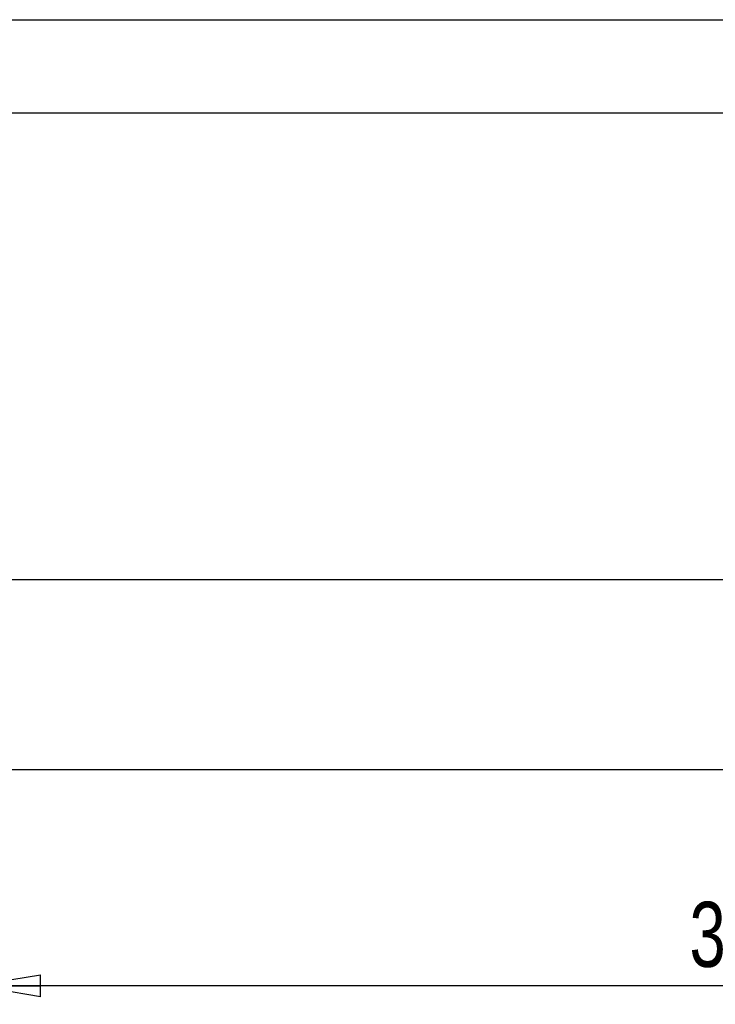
# Model space of a CAD drawing. Header units: millimetres. Extents: x 0 to 297, y 0 to 210.
# Tile 6 of 10: x 114 to 151, y 157 to 210. Entities that reach past the tile are written whole.
import ezdxf

# ---------------------------------------------------------------- set-up
doc = ezdxf.new("R2010")
doc.units = ezdxf.units.MM
doc.layers.add('图层0', color=7, linetype='Continuous', lineweight=25)
doc.styles.add('SLDTEXTSTYLE9', font='TXT', dxfattribs={"width": 0.75})
doc.dimstyles.new('SLDDIMSTYLE0', dxfattribs={"dimtxt": 3.5, "dimasz": 3.556, "dimexe": 0, "dimexo": 0.0625, "dimgap": 0.875, "dimtad": 1, "dimlfac": 0.333333, "dimrnd": 1e-09, "dimzin": 4, "dimdsep": 46, "dimtxsty": 'SLDTEXTSTYLE9', "dimblk1": 'CLOSED', "dimblk2": 'CLOSED', "dimsah": 1, "dimcen": 0.09, "dimadec": 0, "dimazin": 1, "dimtfac": 1, "dimtofl": 0, "dimtmove": 0, "dimatfit": 3, "dimldrblk": 'CLOSED', "dimfxl": 0, "dimfrac": 2, "dimtolj": 1, "dimtzin": 12, "dimarcsym": 0})

# ---------------------------------------------------------------- blocks, each defined once
blk = doc.blocks.new('_Closed')
at = {"color": 0, "linetype": 'ByBlock', "lineweight": -2}
for p, q in [((-1, 0.166667), (0, 0)), ((-1, 0.166667), (-1, -0.166667)), ((0, 0), (-1, -0.166667)), ((0, 0), (-1, 0))]:
    blk.add_line(p, q, dxfattribs=at)
blk = doc.blocks.new('_D_1')
at = {"layer": '图层0'}
for p, q in [((111.406, 168.677), (111.406, 157.047)), ((201.406, 168.677), (201.406, 157.047)), ((201.406, 158.047), (111.406, 158.047))]:
    blk.add_line(p, q, dxfattribs=at)
at = {"layer": '图层0', "xscale": 3.556, "yscale": 3.556, "rotation": 180.0000000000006}
blk.add_blockref('_Closed', (111.406, 158.047, 0.3), dxfattribs=at)
at = {"layer": '图层0', "xscale": 3.556, "yscale": 3.556}
blk.add_blockref('_Closed', (201.406, 158.047, 0.3), dxfattribs=at)
at = {"layer": '图层0', "insert": (149.888, 162.559), "char_height": 3.5, "attachment_point": 1, "style": 'SLDTEXTSTYLE9'}
blk.add_mtext('30.00', dxfattribs=at)

msp = doc.modelspace()

# ---------------------------------------------------------------- linework, layer by layer
at = {"color": 7, "linetype": 'Continuous', "lineweight": 25}
for p, q in [((200.506, 179.877), (112.306, 179.877)), ((112.306, 169.677), (200.506, 169.677))]:
    msp.add_line(p, q, dxfattribs=at)
at = {"layer": '图层0'}
for p, q in [((0, 210), (297, 210)), ((5, 204.983), (292, 204.983))]:
    msp.add_line(p, q, dxfattribs=at)

# ---------------------------------------------------------------- dimensions: what is measured, and where the dimension line sits
dim = msp.add_linear_dim(base=(111.406, 160.825), p1=(201.406, 169.677), p2=(111.406, 169.677), angle=0, dimstyle='SLDDIMSTYLE0', dxfattribs=at)
dim.commit()
dim.dimension.update_dxf_attribs({"geometry": '_D_1', "text_midpoint": (155.707, 160.825), "dimtype": 160})

doc.saveas('drawing.dxf')
